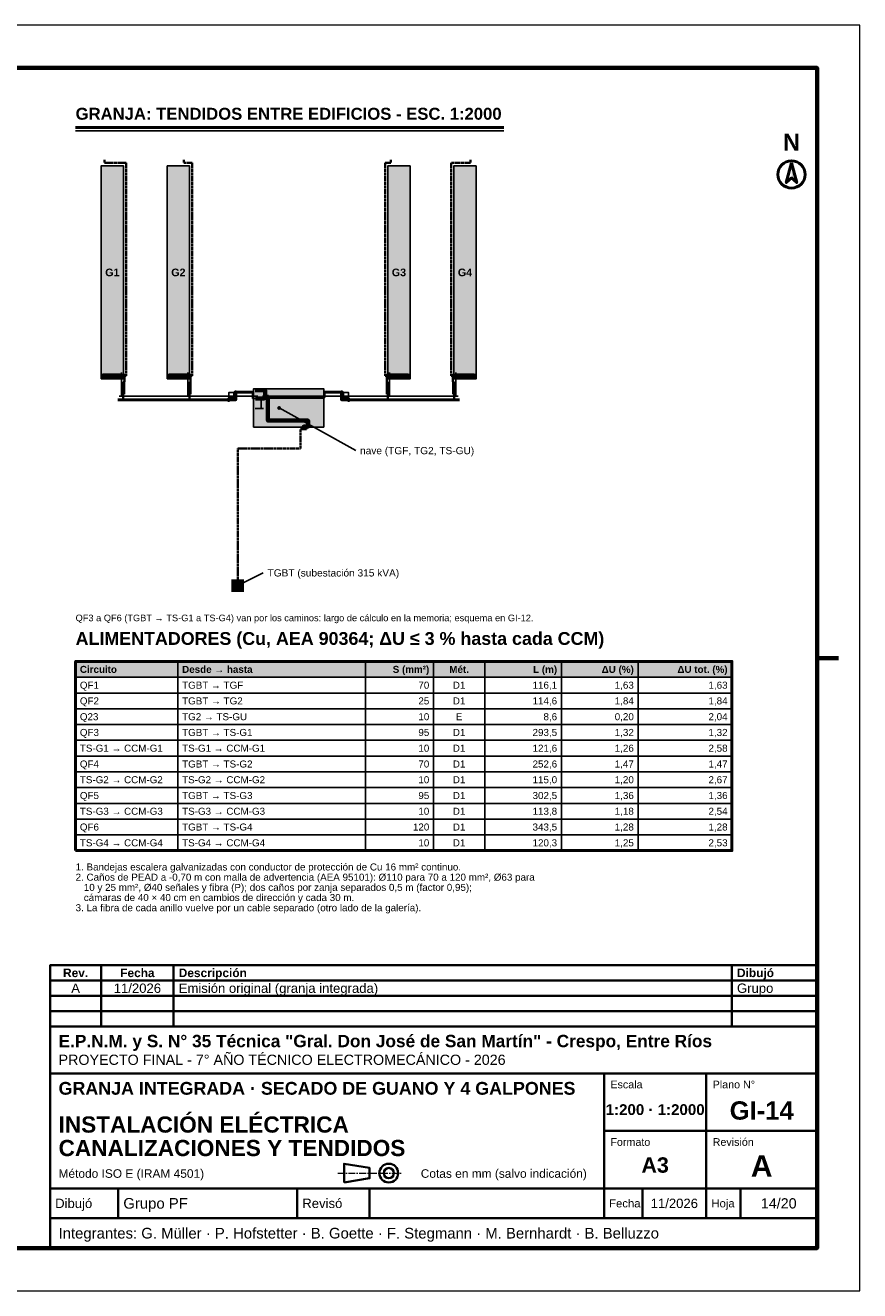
# Model space of a CAD drawing. Header units: millimetres. Extents: x 0 to 420, y 0 to 297.
# Tile 2 of 2: x 224 to 420, y 0 to 297. Entities that reach past the tile are written whole.
import ezdxf
from ezdxf.enums import TextEntityAlignment as Align

# ---------------------------------------------------------------- set-up
doc = ezdxf.new("R2010")
doc.units = ezdxf.units.MM
doc.header["$LTSCALE"] = 0.5
doc.linetypes.add('CENTER', pattern=[5.08, 3.175, -0.635, 0.635, -0.635])
doc.linetypes.add('DASHED', pattern=[1.524, 1.27, -0.254])
for name, color, linetype, lineweight in [('CONTORNO', 7, 'CONTINUOUS', 50), ('COTAS', 7, 'CONTINUOUS', 25), ('EJES', 1, 'CENTER', 18), ('FINO', 7, 'CONTINUOUS', 25), ('HOJA', 8, 'CONTINUOUS', 13), ('OCULTAS', 8, 'DASHED', 25), ('RECUADRO', 7, 'CONTINUOUS', 70), ('RELLENO', 9, 'CONTINUOUS', 13), ('ROTULO', 7, 'CONTINUOUS', 35), ('TEXTO', 7, 'CONTINUOUS', 25)]:
    doc.layers.add(name, color=color, linetype=linetype, lineweight=lineweight)
doc.styles.add('NEGRITA', font='arialbd.ttf')
doc.styles.get("Standard").update_dxf_attribs({"font": 'arial.ttf'})

msp = doc.modelspace()

# ---------------------------------------------------------------- hatches: boundary and pattern name
at = {"layer": 'CONTORNO'}
msp.add_hatch(color=7, dxfattribs=at).paths.add_polyline_path([(404, 264.72), (404, 261.2), (405.22, 260.08)])
at = {"layer": 'RELLENO', "true_color": 0xc4d6e6}
for points in [[(242, 214), (247.25, 214), (247.25, 264), (242, 264)], [(257.5, 214), (262.75, 214), (262.75, 264), (257.5, 264)], [(309.25, 214), (314.5, 214), (314.5, 264), (309.25, 264)], [(324.75, 214), (330, 214), (330, 264), (324.75, 264)]]:
    msp.add_hatch(color=7, dxfattribs=at).paths.add_polyline_path(points)
at = {"layer": 'RELLENO', "true_color": 0xd6d1c8}
msp.add_hatch(color=7, dxfattribs=at).paths.add_polyline_path([(277.75, 202.68), (294.25, 202.68), (294.25, 211.68), (277.75, 211.68)])
at = {"layer": 'RELLENO', "true_color": 0x000000}
h = msp.add_hatch(color=7, dxfattribs=at)
edge = h.paths.add_edge_path()
edge.add_arc((283.75, 207.18), 0.45, 0, 360)
at = {"layer": 'RELLENO', "true_color": 0x3c3c3c}
msp.add_hatch(color=7, dxfattribs=at).paths.add_polyline_path([(272.55, 163.98), (275.55, 163.98), (275.55, 166.98), (272.55, 166.98)])
at = {"layer": 'RELLENO', "true_color": 0x000000}
h = msp.add_hatch(color=7, dxfattribs=at)
edge = h.paths.add_edge_path()
edge.add_arc((274.05, 165.48), 0.45, 0, 360)
at = {"layer": 'RELLENO', "true_color": 0xe2e8ee}
msp.add_hatch(color=7, dxfattribs=at).paths.add_polyline_path([(236, 143.97), (390, 143.97), (390, 147.68), (236, 147.68)])

# ---------------------------------------------------------------- linework, layer by layer
at = {"layer": 'CONTORNO'}
msp.add_line((236, 273), (336.46, 273), dxfattribs=at)
for points in [[(404, 264.72), (402.78, 260.08), (404, 261.2), (405.22, 260.08)], [(236, 103.28), (390, 103.28), (390, 147.68), (236, 147.68)]]:
    msp.add_lwpolyline(points, close=True, dxfattribs=at)
at = {"layer": 'CONTORNO', "lineweight": 70, "true_color": 0xc81e78}
for points in [[(247.44, 214.75), (247.44, 214.75), (247.1, 214.75), (247.1, 214.75), (242.15, 214.75)], [(262.94, 214.75), (262.94, 214.75), (262.6, 214.75), (262.6, 214.75), (257.65, 214.75)], [(309.06, 214.75), (309.06, 214.75), (309.4, 214.75), (309.4, 214.75), (314.35, 214.75)], [(324.56, 214.75), (324.56, 214.75), (324.9, 214.75), (324.9, 214.75), (329.85, 214.75)], [(247.2, 213.33), (247.2, 210.45)], [(262.7, 213.33), (262.7, 210.45)], [(273.59, 210.88), (273.59, 210.88), (273.48, 210.7), (273.48, 209.25), (272.02, 209.25), (271.93, 209.08), (271.93, 209.08)], [(281.23, 209.78), (280.48, 209.78), (280.48, 211.35), (278.12, 211.35)], [(298.43, 210.88), (298.43, 210.88), (298.52, 210.7), (298.52, 209.25), (299.98, 209.25), (300.07, 209.08), (300.07, 209.08)], [(309.3, 213.33), (309.3, 210.45)], [(324.8, 213.33), (324.8, 210.45)], [(273.48, 209.43), (273.48, 209.43)], [(280.27, 209.67), (280.27, 209.43), (278.2, 209.43)], [(290.57, 204.23), (290.57, 204.23), (281.15, 204.23), (281.15, 209.28), (281.15, 209.67)], [(281.25, 209.67), (281.25, 209.67), (281.23, 209.78), (281.23, 209.78)], [(298.52, 209.43), (298.52, 209.43)], [(289.55, 202.83), (289.55, 202.83), (290.57, 202.83), (290.57, 204.23), (290.57, 204.23)]]:
    msp.add_lwpolyline(points, dxfattribs=at)
at = {"layer": 'CONTORNO', "lineweight": 25, "true_color": 0xc81e78}
for points in [[(242.38, 214.75), (242.38, 214.95), (242.38, 214.95)], [(243.39, 214.75), (243.39, 214.95), (243.39, 214.95)], [(243.54, 214.75), (243.54, 214.95), (243.54, 214.95)], [(244.55, 214.75), (244.55, 214.95), (244.55, 214.95)], [(244.7, 214.75), (244.7, 214.95), (244.7, 214.95)], [(245.71, 214.75), (245.71, 214.95), (245.71, 214.95)], [(245.86, 214.75), (245.86, 214.95), (245.86, 214.95)], [(247.1, 214.75), (247.19, 214.85), (247.19, 214.85), (246.65, 214.85), (246.65, 214.85)], [(246.87, 214.75), (246.87, 214.95), (246.87, 214.95)], [(257.88, 214.75), (257.88, 214.95), (257.88, 214.95)], [(258.89, 214.75), (258.89, 214.95), (258.89, 214.95)], [(259.04, 214.75), (259.04, 214.95), (259.04, 214.95)], [(260.05, 214.75), (260.05, 214.95), (260.05, 214.95)], [(260.2, 214.75), (260.2, 214.95), (260.2, 214.95)], [(261.21, 214.75), (261.21, 214.95), (261.21, 214.95)], [(261.36, 214.75), (261.36, 214.95), (261.36, 214.95)], [(262.6, 214.75), (262.69, 214.85), (262.69, 214.85), (262.15, 214.85), (262.15, 214.85)], [(262.37, 214.75), (262.37, 214.95), (262.37, 214.95)], [(309.4, 214.75), (309.31, 214.85), (309.31, 214.85), (309.85, 214.85), (309.85, 214.85)], [(309.63, 214.75), (309.63, 214.95), (309.63, 214.95)], [(310.64, 214.75), (310.64, 214.95), (310.64, 214.95)], [(310.79, 214.75), (310.79, 214.95), (310.79, 214.95)], [(311.8, 214.75), (311.8, 214.95), (311.8, 214.95)], [(311.95, 214.75), (311.95, 214.95), (311.95, 214.95)], [(312.96, 214.75), (312.96, 214.95), (312.96, 214.95)], [(313.11, 214.75), (313.11, 214.95), (313.11, 214.95)], [(314.12, 214.75), (314.12, 214.95), (314.12, 214.95)], [(324.9, 214.75), (324.81, 214.85), (324.81, 214.85), (325.35, 214.85), (325.35, 214.85)], [(325.13, 214.75), (325.13, 214.95), (325.13, 214.95)], [(326.14, 214.75), (326.14, 214.95), (326.14, 214.95)], [(326.29, 214.75), (326.29, 214.95), (326.29, 214.95)], [(327.3, 214.75), (327.3, 214.95), (327.3, 214.95)], [(327.45, 214.75), (327.45, 214.95), (327.45, 214.95)], [(328.46, 214.75), (328.46, 214.95), (328.46, 214.95)], [(328.61, 214.75), (328.61, 214.95), (328.61, 214.95)], [(329.62, 214.75), (329.62, 214.95), (329.62, 214.95)], [(278.2, 209.43), (277.55, 209.43), (277.55, 209.43), (277.55, 210.88), (277.55, 210.88), (277.7, 210.88)], [(294.25, 209.67), (294.45, 209.67), (294.45, 209.67), (294.45, 210.88), (294.45, 210.88), (294.32, 210.88)], [(279.56, 209.43), (279.56, 209.43), (279.56, 207.65), (279.56, 207.65), (279.56, 207.08), (278.15, 207.08)], [(279.56, 207.08), (280.12, 207.08)]]:
    msp.add_lwpolyline(points, dxfattribs=at)
at = {"layer": 'CONTORNO', "lineweight": 50, "true_color": 0x787878}
for points in [[(277.7, 210.88), (273.59, 210.88)], [(294.32, 210.88), (298.43, 210.88)], [(271.93, 209.08), (245.9, 209.08)], [(294.25, 209.67), (281.15, 209.67), (280.27, 209.67)], [(300.07, 209.08), (326.1, 209.08)]]:
    msp.add_lwpolyline(points, dxfattribs=at)
at = {"layer": 'CONTORNO', "lineweight": 35, "true_color": 0x288cc8}
for points in [[(247.2, 209.08), (247.2, 209.08), (247.2, 210.45), (247.2, 210.45)], [(262.7, 209.08), (262.7, 209.08), (262.7, 210.45), (262.7, 210.45)], [(309.3, 209.08), (309.3, 209.08), (309.3, 210.45), (309.3, 210.45)], [(324.8, 209.08), (324.8, 209.08), (324.8, 210.45), (324.8, 210.45)]]:
    msp.add_lwpolyline(points, dxfattribs=at)
at = {"layer": 'CONTORNO'}
msp.add_circle((404, 262), 3.2, dxfattribs=at)
at = {"layer": 'COTAS'}
for p, q in [((283.75, 207.18), (301.75, 197.18)), ((274.05, 165.48), (280.05, 168.48))]:
    msp.add_line(p, q, dxfattribs=at)
at = {"layer": 'EJES'}
msp.add_line((297.5, 27.6), (312.5, 27.6), dxfattribs=at)
at = {"layer": 'FINO'}
for p, q in [((236, 272.2), (336.46, 272.2)), ((260, 147.68), (260, 103.28)), ((304, 147.68), (304, 103.28)), ((320, 147.68), (320, 103.28)), ((332, 147.68), (332, 103.28)), ((350, 147.68), (350, 103.28)), ((368, 147.68), (368, 103.28))]:
    msp.add_line(p, q, dxfattribs=at)
for points in [[(242, 214), (247.25, 214), (247.25, 264), (242, 264)], [(257.5, 214), (262.75, 214), (262.75, 264), (257.5, 264)], [(309.25, 214), (314.5, 214), (314.5, 264), (309.25, 264)], [(324.75, 214), (330, 214), (330, 264), (324.75, 264)], [(277.75, 202.68), (294.25, 202.68), (294.25, 211.68), (277.75, 211.68)], [(271.95, 209.18), (273.55, 209.18), (273.55, 210.78), (271.95, 210.78)], [(298.45, 209.18), (300.05, 209.18), (300.05, 210.78), (298.45, 210.78)], [(236, 143.97), (390, 143.97), (390, 147.68), (236, 147.68)], [(236, 140.28), (390, 140.28), (390, 143.97), (236, 143.97)], [(236, 136.57), (390, 136.57), (390, 140.28), (236, 140.28)], [(236, 132.88), (390, 132.88), (390, 136.57), (236, 136.57)], [(236, 129.18), (390, 129.18), (390, 132.88), (236, 132.88)], [(236, 125.48), (390, 125.48), (390, 129.18), (236, 129.18)], [(236, 121.78), (390, 121.78), (390, 125.48), (236, 125.48)], [(236, 118.08), (390, 118.08), (390, 121.78), (236, 121.78)], [(236, 114.38), (390, 114.38), (390, 118.08), (236, 118.08)], [(236, 110.68), (390, 110.68), (390, 114.38), (236, 114.38)], [(236, 106.98), (390, 106.98), (390, 110.68), (236, 110.68)], [(236, 103.28), (390, 103.28), (390, 106.98), (236, 106.98)]]:
    msp.add_lwpolyline(points, close=True, dxfattribs=at)
at = {"layer": 'FINO', "true_color": 0xaaaaaa}
for points in [[(242.43, 215.08), (246.62, 215.08)], [(246.8, 215.48), (246.8, 214.03), (246.8, 210.15)], [(257.93, 215.08), (262.12, 215.08)], [(262.3, 215.48), (262.3, 214.03), (262.3, 210.15)], [(309.7, 215.48), (309.7, 214.03), (309.7, 210.15)], [(314.07, 215.08), (309.88, 215.08)], [(325.2, 215.48), (325.2, 214.03), (325.2, 210.15)], [(329.57, 215.08), (325.38, 215.08)], [(246.2, 209.98), (272.3, 209.98)], [(272.25, 209.98), (278.75, 209.98)], [(299.75, 209.98), (279.85, 209.98)], [(325.8, 209.98), (299.7, 209.98)]]:
    msp.add_lwpolyline(points, dxfattribs=at)
at = {"layer": 'HOJA'}
msp.add_lwpolyline([(0, 0), (420, 0), (420, 297), (0, 297)], close=True, dxfattribs=at)
at = {"layer": 'OCULTAS', "lineweight": 35, "true_color": 0x8b5a2b}
for points in [[(242.76, 265.4), (242.76, 265.4), (242.76, 264.75), (247.85, 264.75), (247.85, 214.75), (247.44, 214.75), (247.44, 214.75)], [(261.39, 265.4), (261.39, 265.4), (261.39, 264.75), (263.35, 264.75), (263.35, 214.75), (262.94, 214.75), (262.94, 214.75)], [(310.01, 265.4), (310.01, 265.4), (310.01, 264.75), (308.65, 264.75), (308.65, 214.75), (309.06, 214.75), (309.06, 214.75)], [(328.64, 265.4), (328.64, 265.4), (328.64, 264.75), (324.15, 264.75), (324.15, 214.75), (324.56, 214.75), (324.56, 214.75)], [(247.44, 214.75), (247.44, 214.75), (247.44, 213.33), (247.2, 213.33), (247.2, 213.33)], [(262.94, 214.75), (262.94, 214.75), (262.94, 213.33), (262.7, 213.33), (262.7, 213.33)], [(309.06, 214.75), (309.06, 214.75), (309.06, 213.33), (309.3, 213.33), (309.3, 213.33)], [(324.56, 214.75), (324.56, 214.75), (324.56, 213.33), (324.8, 213.33), (324.8, 213.33)], [(274.05, 165.48), (274.05, 165.48), (274.05, 197.68), (288.75, 197.68), (288.75, 202.18), (290.15, 202.18), (290.15, 202.9), (290.15, 202.9)], [(274.05, 165.48), (274.05, 165.48), (274.05, 197.68), (288.75, 197.68), (288.75, 202.18), (289.55, 202.18), (289.55, 202.81), (289.55, 202.81)]]:
    msp.add_lwpolyline(points, dxfattribs=at)
at = {"layer": 'RECUADRO'}
msp.add_line((415, 148.5), (410, 148.5), dxfattribs=at)
msp.add_lwpolyline([(20, 10), (410, 10), (410, 287), (20, 287)], close=True, dxfattribs=at)
at = {"layer": 'ROTULO'}
for p, q in [((242, 72.8), (242, 76.4)), ((259, 72.8), (259, 76.4)), ((390, 72.8), (390, 76.4)), ((242, 69.2), (242, 72.8)), ((259, 69.2), (259, 72.8)), ((390, 69.2), (390, 72.8)), ((242, 65.6), (242, 69.2)), ((259, 65.6), (259, 69.2)), ((390, 65.6), (390, 69.2)), ((242, 62), (242, 65.6)), ((259, 62), (259, 65.6)), ((390, 62), (390, 65.6)), ((230, 62), (410, 62)), ((230, 10), (230, 62)), ((230, 51), (410, 51)), ((360, 24), (360, 51)), ((384, 24), (384, 51)), ((360, 37.5), (410, 37.5)), ((230, 24), (410, 24)), ((246, 17), (246, 24)), ((288, 17), (288, 24)), ((305, 17), (305, 24)), ((360, 17), (360, 24)), ((369, 17), (369, 24)), ((384, 17), (384, 24)), ((392, 17), (392, 24)), ((230, 17), (410, 17))]:
    msp.add_line(p, q, dxfattribs=at)
for points in [[(230, 72.8), (410, 72.8), (410, 76.4), (230, 76.4)], [(230, 69.2), (410, 69.2), (410, 72.8), (230, 72.8)], [(230, 65.6), (410, 65.6), (410, 69.2), (230, 69.2)], [(230, 62), (410, 62), (410, 65.6), (230, 65.6)], [(299, 25.4), (305, 26.4), (305, 28.8), (299, 29.8)]]:
    msp.add_lwpolyline(points, close=True, dxfattribs=at)
for radius in [2.2, 1.2]:
    msp.add_circle((309.5, 27.6), radius, dxfattribs=at)

# ---------------------------------------------------------------- texts
at = {"layer": 'ROTULO', "style": 'NEGRITA'}
for s, height, p in [('Rev.', 2, (236, 74.6)), ('Fecha', 2, (250.5, 74.6)), ('1:200 · 1:2000', 2.5346, (372, 42.5)), ('GI-14', 4.3, (397, 42.3)), ('A3', 3.6, (372, 29.5)), ('A', 5, (397, 29.3))]:
    msp.add_text(s, height=height, dxfattribs=at).set_placement(p, align=Align.MIDDLE_CENTER)
for s, height, p in [('Descripción', 2, (260.2, 74.6)), ('Dibujó', 2, (391.2, 74.6)), ('E.P.N.M. y S. N° 35 Técnica "Gral. Don José de San Martín" - Crespo, Entre Ríos', 2.9, (232, 58.6)), ('GRANJA INTEGRADA · SECADO DE GUANO Y 4 GALPONES', 3, (232, 47.5)), ('INSTALACIÓN ELÉCTRICA', 3.8, (232, 39)), ('CANALIZACIONES Y TENDIDOS', 3.8, (232, 33.49))]:
    msp.add_text(s, height=height, dxfattribs=at).set_placement(p, align=Align.MIDDLE_LEFT)
at = {"layer": 'ROTULO'}
for s, height, p in [('A', 2.2, (236, 71)), ('11/2026', 2.2, (250.5, 71)), ('11/2026', 2.2, (376.5, 20.5)), ('14/20', 2.4, (401, 20.5))]:
    msp.add_text(s, height=height, dxfattribs=at).set_placement(p, align=Align.MIDDLE_CENTER)
for s, height, p in [('Emisión original (granja integrada)', 2.2, (260.2, 71)), ('Grupo', 2.2, (391.2, 71)), ('PROYECTO FINAL - 7° AÑO TÉCNICO ELECTROMECÁNICO - 2026', 2.4, (232, 54.2)), ('Método ISO E (IRAM 4501)', 2, (232, 27.5)), ('Cotas en mm (salvo indicación)', 2, (317, 27.5)), ('Dibujó', 2.2, (231.2, 20.5)), ('Grupo PF', 2.5, (247.2, 20.5)), ('Revisó', 2.2, (289.2, 20.5)), ('Fecha', 1.9, (361.2, 20.5)), ('Hoja', 1.9, (385.2, 20.5)), ('Integrantes: G. Müller · P. Hofstetter · B. Goette · F. Stegmann · M. Bernhardt · B. Belluzzo', 2.5, (232, 13.5))]:
    msp.add_text(s, height=height, dxfattribs=at).set_placement(p, align=Align.MIDDLE_LEFT)
for s, p in [('Escala', (361.5, 49.3)), ('Plano N°', (385.5, 49.3)), ('Formato', (361.5, 35.8)), ('Revisión', (385.5, 35.8))]:
    msp.add_text(s, height=1.8, dxfattribs=at).set_placement(p, align=Align.TOP_LEFT)
at = {"layer": 'TEXTO', "style": 'NEGRITA'}
for s, height, p in [('GRANJA: TENDIDOS ENTRE EDIFICIOS - ESC. 1:2000', 2.8, (236, 274)), ('ALIMENTADORES (Cu, AEA 90364; ΔU ≤ 3 % hasta cada CCM)', 3, (236, 150.68))]:
    msp.add_text(s, height=height, dxfattribs=at).set_placement(p, align=Align.BOTTOM_LEFT)
msp.add_text('N', height=4, dxfattribs=at).set_placement((404, 266.4), align=Align.BOTTOM_CENTER)
for s, height, p in [('G1', 1.8, (244.62, 239)), ('G2', 1.8, (260.12, 239)), ('G3', 1.8, (311.88, 239)), ('G4', 1.8, (327.38, 239)), ('Mét.', 1.65, (326, 145.83))]:
    msp.add_text(s, height=height, dxfattribs=at).set_placement(p, align=Align.MIDDLE_CENTER)
at = {"layer": 'TEXTO'}
for s, height, p in [('nave (TGF, TG2, TS-GU)', 1.7, (302.75, 197.18)), ('TGBT (subestación 315 kVA)', 1.7, (281.05, 168.48)), ('QF1', 1.65, (237, 142.12)), ('TGBT → TGF', 1.65, (261, 142.12)), ('QF2', 1.65, (237, 138.43)), ('TGBT → TG2', 1.65, (261, 138.43)), ('Q23', 1.65, (237, 134.72)), ('TG2 → TS-GU', 1.65, (261, 134.72)), ('QF3', 1.65, (237, 131.03)), ('TGBT → TS-G1', 1.65, (261, 131.03)), ('TS-G1 → CCM-G1', 1.65, (237, 127.33)), ('TS-G1 → CCM-G1', 1.65, (261, 127.33)), ('QF4', 1.65, (237, 123.62)), ('TGBT → TS-G2', 1.65, (261, 123.62)), ('TS-G2 → CCM-G2', 1.65, (237, 119.93)), ('TS-G2 → CCM-G2', 1.65, (261, 119.93)), ('QF5', 1.65, (237, 116.22)), ('TGBT → TS-G3', 1.65, (261, 116.22)), ('TS-G3 → CCM-G3', 1.65, (237, 112.53)), ('TS-G3 → CCM-G3', 1.65, (261, 112.53)), ('QF6', 1.65, (237, 108.83)), ('TGBT → TS-G4', 1.65, (261, 108.83)), ('TS-G4 → CCM-G4', 1.65, (237, 105.12)), ('TS-G4 → CCM-G4', 1.65, (261, 105.12))]:
    msp.add_text(s, height=height, dxfattribs=at).set_placement(p, align=Align.MIDDLE_LEFT)
for s, height, p in [('QF3 a QF6 (TGBT → TS-G1 a TS-G4) van por los caminos: largo de cálculo en la memoria; esquema en GI-12.', 1.55, (236, 158.68)), ('2. Caños de PEAD a -0,70 m con malla de advertencia (AEA 95101): Ø110 para 70 a 120 mm², Ø63 para', 1.65, (236, 97.88)), ('1. Bandejas escalera galvanizadas con conductor de protección de Cu 16 mm² continuo.', 1.65, (236, 100.28)), ('   10 y 25 mm², Ø40 señales y fibra (P); dos caños por zanja separados 0,5 m (factor 0,95);', 1.65, (236, 95.49)), ('   cámaras de 40 × 40 cm en cambios de dirección y cada 30 m.', 1.65, (236, 93.1)), ('3. La fibra de cada anillo vuelve por un cable separado (otro lado de la galería).', 1.65, (236, 90.71))]:
    msp.add_text(s, height=height, dxfattribs=at).set_placement(p, align=Align.TOP_LEFT)
at = {"layer": 'TEXTO', "style": 'NEGRITA'}
for s, p in [('Circuito', (237, 145.83)), ('Desde → hasta', (261, 145.83))]:
    msp.add_text(s, height=1.65, dxfattribs=at).set_placement(p, align=Align.MIDDLE_LEFT)
for s, p in [('S (mm²)', (319, 145.83)), ('L (m)', (349, 145.83)), ('ΔU (%)', (367, 145.83)), ('ΔU tot. (%)', (389, 145.83))]:
    msp.add_text(s, height=1.65, dxfattribs=at).set_placement(p, align=Align.MIDDLE_RIGHT)
at = {"layer": 'TEXTO'}
for s, p in [('70', (319, 142.12)), ('116,1', (349, 142.12)), ('1,63', (367, 142.12)), ('1,63', (389, 142.12)), ('25', (319, 138.43)), ('114,6', (349, 138.43)), ('1,84', (367, 138.43)), ('1,84', (389, 138.43)), ('10', (319, 134.72)), ('8,6', (349, 134.72)), ('0,20', (367, 134.72)), ('2,04', (389, 134.72)), ('95', (319, 131.03)), ('293,5', (349, 131.03)), ('1,32', (367, 131.03)), ('1,32', (389, 131.03)), ('10', (319, 127.33)), ('121,6', (349, 127.33)), ('1,26', (367, 127.33)), ('2,58', (389, 127.33)), ('70', (319, 123.62)), ('252,6', (349, 123.62)), ('1,47', (367, 123.62)), ('1,47', (389, 123.62)), ('10', (319, 119.93)), ('115,0', (349, 119.93)), ('1,20', (367, 119.93)), ('2,67', (389, 119.93)), ('95', (319, 116.22)), ('302,5', (349, 116.22)), ('1,36', (367, 116.22)), ('1,36', (389, 116.22)), ('10', (319, 112.53)), ('113,8', (349, 112.53)), ('1,18', (367, 112.53)), ('2,54', (389, 112.53)), ('120', (319, 108.83)), ('343,5', (349, 108.83)), ('1,28', (367, 108.83)), ('1,28', (389, 108.83)), ('10', (319, 105.12)), ('120,3', (349, 105.12)), ('1,25', (367, 105.12)), ('2,53', (389, 105.12))]:
    msp.add_text(s, height=1.65, dxfattribs=at).set_placement(p, align=Align.MIDDLE_RIGHT)
for s, p in [('D1', (326, 142.12)), ('D1', (326, 138.43)), ('E', (326, 134.72)), ('D1', (326, 131.03)), ('D1', (326, 127.33)), ('D1', (326, 123.62)), ('D1', (326, 119.93)), ('D1', (326, 116.22)), ('D1', (326, 112.53)), ('D1', (326, 108.83)), ('D1', (326, 105.12))]:
    msp.add_text(s, height=1.65, dxfattribs=at).set_placement(p, align=Align.MIDDLE_CENTER)

doc.saveas('drawing.dxf')
